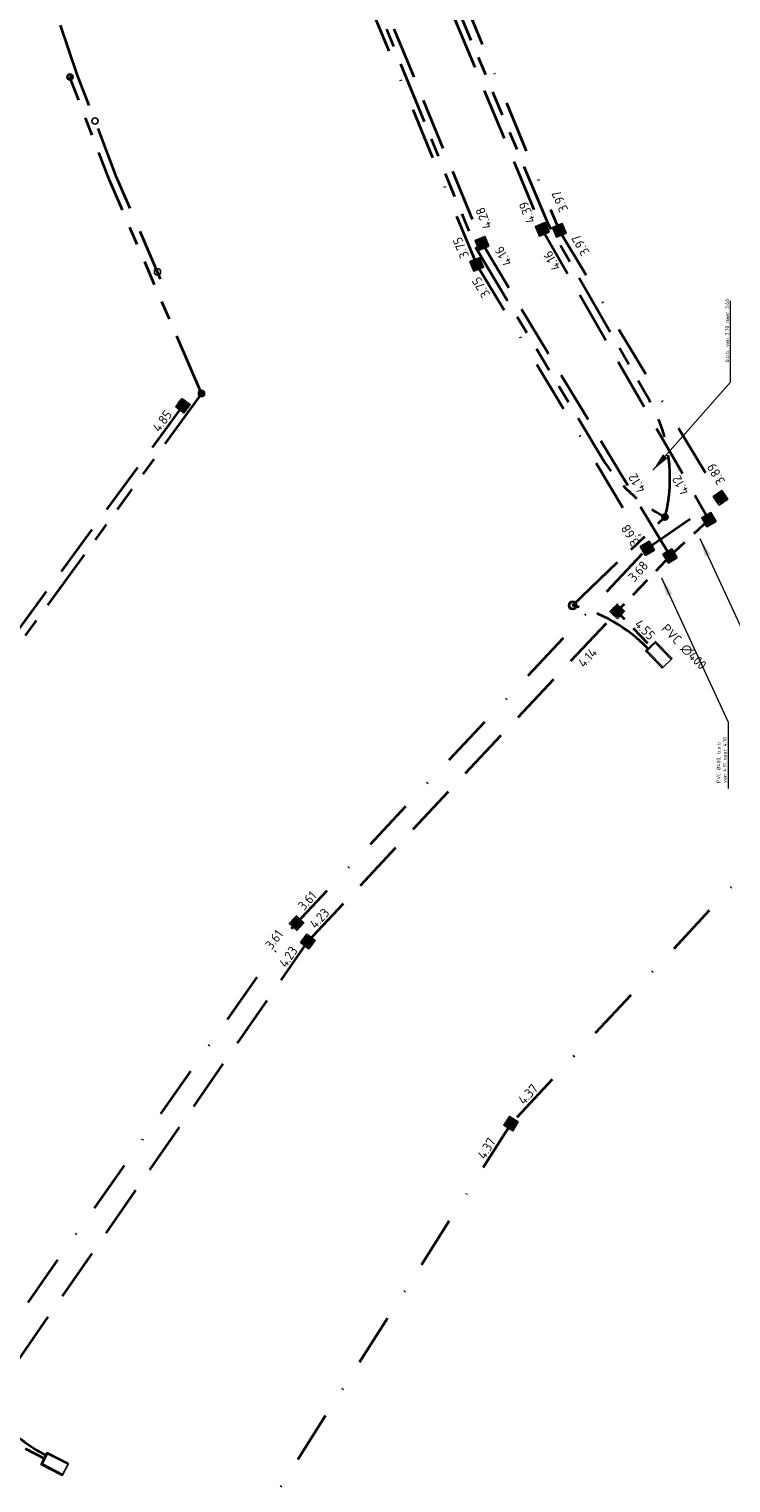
# Model space of a CAD drawing. Extents: x 168266 to 168732, y 448750 to 449580.
# Tile 17 of 22: x 168446 to 168514, y 449359 to 449499. Entities that reach past the tile are written whole.
import ezdxf
from ezdxf.enums import TextEntityAlignment as Align

# ---------------------------------------------------------------- set-up
doc = ezdxf.new("R2010")
doc.units = 0
for name, pattern in [('RI-DRAINAGE', [19.2, 6, -1.8, 1.8, -1.8, 2.4, -1.8, 1.8, -1.8]), ('RI-HWA', [7.4, 5, -2.4]), ('RI-HWA_PVC', [6.4, 4, -2.4]), ('RI-VWA', [11, 5, -3, 0, -3])]:
    doc.linetypes.add(name, pattern=pattern)
doc.layers.get('0').update_dxf_attribs({"lineweight": 0})
for name, color, linetype, lineweight, true_color in [('N-OI-RI-DRAINAGE-G', 3, 'RI-DRAINAGE', 35, 0x00ff00), ('N-OI-RI-HWA-G', 150, 'RI-HWA', 35, 0x007fff), ('N-OI-RI-VWA-G', 20, 'RI-VWA', 35, 0xff3f00)]:
    doc.layers.add(name, color=color, linetype=linetype, lineweight=lineweight, true_color=true_color)
for name, color, linetype, lineweight in [('N-OI-RI-DRAINAGE_PUT-S', 90, 'Continuous', 25), ('N-OI-RI-HWA_BOB-S', 150, 'Continuous', 25), ('N-OI-RI-HWA_RIOOLPUT_INSPECTIEPUT_BETON-S', 150, 'Continuous', 25), ('N-OI-RI-HWA_TRANSPORTLEIDING_PVC_400-G', 150, 'RI-HWA_PVC', 35), ('N-OI-RI-HWA_UITSTROOMBAK-S', 150, 'Continuous', 25), ('N-OI-RI-M', 7, 'Continuous', 18), ('N-OI-RI-VWA_BOB-S', 20, 'Continuous', 25), ('N-OI-RI-VWA_RIOOLPUT_INSPECTIEPUT-S', 20, 'Continuous', 25), ('N-WE-RI-DRAINAGE_PUT-S', 90, 'Continuous', 25), ('N-WE-RI-HWA-G', 150, 'RI-HWA', 35), ('N-WE-RI-HWA_BOB-S', 150, 'Continuous', 25), ('N-WE-RI-HWA_RIOOLPUT_INSPECTIEPUT-S', 150, 'Continuous', 25)]:
    doc.layers.add(name, color=color, linetype=linetype, lineweight=lineweight)
doc.styles.add('NLCS-ISO', font='NLCS-ISO.ttf')
doc.styles.add('NLCS-ISO-ANNOTATIEF-T18', font='NLCS-ISO.ttf', dxfattribs={"height": 1.8})
doc.dimstyles.new('NLCS-ANNOTATIEF-T18-PIJL_L2_H1', dxfattribs={"dimtxt": 1.8, "dimasz": 1.8, "dimexe": 2, "dimexo": 2, "dimgap": 0.7, "dimtad": 1, "dimzin": 0, "dimdsep": 46, "dimtxsty": 'NLCS-ISO-ANNOTATIEF-T18', "dimcen": 0, "dimdle": 2, "dimclrd": 256, "dimclre": 256, "dimclrt": 10, "dimadec": 1, "dimazin": 0, "dimtfac": 1, "dimtofl": 0, "dimtmove": 0, "dimatfit": 3, "dimfxl": 2, "dimfxlon": 1, "dimtfillclr": 256, "dimtolj": 1, "dimtzin": 0, "dimlwd": -1, "dimlwe": -1, "dimarcsym": 0})

# ---------------------------------------------------------------- blocks, each defined once
blk = doc.blocks.new('N-SRI-PUT_HWA-SO')
h = blk.add_hatch(color=256)
h.dxf.hatch_style = 1
h.paths.add_polyline_path([(-2, 0, 1), (2, 0, 1)])
at = {"lineweight": -3, "flags": 128}
blk.add_lwpolyline([(-2, -2), (2, -2), (2, 2), (-2, 2)], close=True, dxfattribs=at)
at = {"lineweight": -3}
blk.add_circle((0, 0), 2, dxfattribs=at)
blk = doc.blocks.new('N-SRI-PUT_VWA-SO')
h = blk.add_hatch(color=256)
edge = h.paths.add_edge_path()
edge.add_arc((0, 0), 2, 0, 360)
at = {"flags": 128}
blk.add_lwpolyline([(-2, 2), (2, 2), (2, -2), (-2, -2)], close=True, dxfattribs=at)
at = {"lineweight": -3, "flags": 128}
blk.add_lwpolyline([(2, -2), (2, 2), (-2, 2), (-2, -2)], close=True, dxfattribs=at)
at = {"lineweight": -3}
blk.add_circle((0, 0), 2, dxfattribs=at)
blk = doc.blocks.new('SRI-BOB-SO')
at = {"ltscale": 0.1, "style": 'NLCS-ISO'}
blk.add_attdef('B.O.B.', text='', height=1.8, dxfattribs=at).set_placement((0.05, -0.02), align=Align.BOTTOM_CENTER)
blk = doc.blocks.new('SRI-UITSTROOMBAK-SO')
at = {"color": 7}
for p, q in [((-3.25, 11.56), (3.25, 11.56)), ((-3.25, 0), (-3.25, 11.56)), ((-2.75, 0.5), (-2.75, 11.56)), ((2.75, 0.5), (2.75, 11.56)), ((3.25, 0), (3.25, 11.56)), ((-3.25, 0), (3.25, 0)), ((-2.75, 0.5), (2.75, 0.5))]:
    blk.add_line(p, q, dxfattribs=at)
at = {"flags": 128}
blk.add_lwpolyline([(-3.25, 11.56), (3.25, 11.56), (3.25, 0), (-3.25, 0)], close=True, dxfattribs=at)
blk = doc.blocks.new('N-SRI-PUT_HWA_KUNSTSTOF-SO')
at = {"color": 6, "lineweight": -3}
blk.add_circle((0, 0), 1.5, dxfattribs=at)
blk = doc.blocks.new('SRI-DRAIN_PUT_DOORSPUIT-SO')
at = {"lineweight": -3}
blk.add_hatch(color=256, dxfattribs=at).paths.add_polyline_path([(1.5, 0, 0.267949), (0.75, 1.3), (-0.75, -1.3, 0.57735)])
blk.add_line((-0.75, -1.3), (0.75, 1.3), dxfattribs=at)
for radius in [2, 1.5]:
    blk.add_circle((0, 0), radius, dxfattribs=at)
blk = doc.blocks.new('SRI-DRAIN_PUT-SO')
at = {"lineweight": -3}
for radius in [2, 1.5]:
    blk.add_circle((0, 0), radius, dxfattribs=at)

msp = doc.modelspace()

# ---------------------------------------------------------------- linework, layer by layer
at = {"layer": 'N-OI-RI-DRAINAGE-G', "flags": 128}
for points in [[(168476.97, 449514.21, 0.13951), (168477.87, 449506.05), (168489.13, 449478.42)], [(168496.2, 449480.52), (168484.69, 449508.01, 0.132537), (168479.9, 449514.19)], [(168507.41, 449452.34, 0.196413), (168505.91, 449463.58), (168496.2, 449480.52)], [(168489.18, 449478.31), (168501.42, 449457.95, 0.139599), (168507.41, 449452.34)]]:
    msp.add_lwpolyline(points, format="xyb", dxfattribs=at)
for points in [[(168462.84, 449464.24), (168453.99, 449484.78), (168450.19, 449494.7)], [(168462.84, 449464.24), (168422.94, 449409.38), (168382.52, 449420.68)], [(168498.53, 449443.84), (168507.41, 449452.34)]]:
    msp.add_lwpolyline(points, dxfattribs=at)
at = {"layer": 'N-OI-RI-DRAINAGE-G'}
for centre, start, end in [((168494.98, 449429.27), 43.9952, 76.3124), ((168454.73, 449375.39), 221.5696, 242.7485)]:
    msp.add_arc(centre, 15, start, end, dxfattribs=at)
at = {"layer": 'N-OI-RI-HWA-G'}
for points in [[(168481.52, 449513.92), (168495.51, 449480.23)], [(168475.73, 449513.02), (168489.82, 449478.7)], [(168495.55, 449480.14), (168511.71, 449451.97)], [(168489.82, 449478.7), (168507.91, 449448.6)], [(168461.06, 449463.07), (168422.69, 449410.84), (168392.69, 449418.75), (168385.02, 449420.77)], [(168441.06, 449365.17), (168473.07, 449411.49), (168502.83, 449443.26)]]:
    msp.add_lwpolyline(points, dxfattribs=at)
at = {"layer": 'N-OI-RI-HWA_TRANSPORTLEIDING_PVC_400-G', "ltscale": 0.5, "flags": 128}
for points in [[(168511.64, 449452.09), (168507.91, 449448.6)], [(168507.91, 449448.6), (168502.82, 449443.25), (168506.09, 449439.86)], [(168447.7, 449361.74), (168441.03, 449365.18)]]:
    msp.add_lwpolyline(points, dxfattribs=at)
at = {"layer": 'N-OI-RI-VWA-G'}
for points in [[(168623.25, 449513.46), (168578.3, 449495.65), (168539.35, 449472.6), (168519.53, 449456.63), (168512.75, 449454.2)], [(168489.31, 449476.66), (168474.88, 449511.82)], [(168483.69, 449512.74), (168497.26, 449479.9)], [(168497.26, 449479.9), (168512.75, 449454.2)], [(168489.36, 449476.55), (168505.72, 449449.34)], [(168505.72, 449449.34), (168512.75, 449454.2)], [(168439.77, 449367.68), (168471.51, 449412.76), (168505.72, 449449.34)], [(168526.79, 449430.72), (168492.62, 449393.97), (168465.86, 449351.8), (168448.73, 449309.46), (168437.08, 449254.55), (168436.75, 449191.41)]]:
    msp.add_lwpolyline(points, dxfattribs=at)
at = {"layer": 'N-WE-RI-HWA-G', "color": 6}
msp.add_lwpolyline([(168458.91, 449475.25), (168454.68, 449485.06), (168450.9, 449494.95), (168448.89, 449500.8), (168447.83, 449504.12)], dxfattribs=at)

# ---------------------------------------------------------------- block references
at = {"layer": 'N-OI-RI-DRAINAGE_PUT-S', "xscale": 0.2, "yscale": 0.2, "zscale": 0.2}
msp.add_blockref('SRI-DRAIN_PUT-SO', (168498.53, 449443.84), dxfattribs=at)
at = {"layer": 'N-OI-RI-HWA_BOB-S'}
for p, xscale, yscale, zscale, rotation, values in [((168459.62, 449461.15), 0.5, 0.5, 0.5, 53.42675290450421, {'B.O.B.': '4.85'}), ((168508.73, 449439.39), 0.4999999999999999, 0.4999999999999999, 0.4999999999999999, 314.3861693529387, {'B.O.B.': 'PVC ∅400'})]:
    msp.add_blockref('SRI-BOB-SO', p, dxfattribs=dict(at, xscale=xscale, yscale=yscale, zscale=zscale, rotation=rotation)).add_auto_attribs(values)
at = {"layer": 'N-OI-RI-HWA_RIOOLPUT_INSPECTIEPUT_BETON-S', "zscale": 0.5}
for p, xscale, yscale, rotation in [((168495.61, 449480.04), 0.25, 0.25, 112.6071302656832), ((168489.82, 449478.7), 0.25, 0.25, 112.314183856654), ((168461.06, 449463.07), 0.25, 0.25, 233.0356211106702), ((168511.64, 449452.09), 0.25, 0.25, 119.8337561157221), ((168507.91, 449448.6), 0.2499999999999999, 0.2499999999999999, 121.0042678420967), ((168502.83, 449443.26), 0.25, 0.25, 46.47267490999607), ((168473.07, 449411.49), 0.2499999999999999, 0.2499999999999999, 323.5989620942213)]:
    msp.add_blockref('N-SRI-PUT_HWA-SO', p, dxfattribs=dict(at, xscale=xscale, yscale=yscale, rotation=rotation))
at = {"layer": 'N-OI-RI-HWA_UITSTROOMBAK-S'}
for p, xscale, yscale, zscale, rotation in [((168506.02, 449439.93), 0.2, 0.2, 0.2, 223.9952124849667), ((168447.7, 449361.74), 0.2000000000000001, 0.2000000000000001, 0.2000000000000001, 242.748523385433)]:
    msp.add_blockref('SRI-UITSTROOMBAK-SO', p, dxfattribs=dict(at, xscale=xscale, yscale=yscale, zscale=zscale, rotation=rotation))
at = {"layer": 'N-OI-RI-VWA_BOB-S'}
for p, xscale, yscale, zscale, rotation, values in [((168497.97, 449482.98), 0.5, 0.5, 0.5, 113.3331169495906, {'B.O.B.': '3.97'}), ((168488.45, 449478.51), 0.4999999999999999, 0.4999999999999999, 0.4999999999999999, 112.5186358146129, {'B.O.B.': '3.75'}), ((168499.91, 449478.84), 0.4999999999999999, 0.4999999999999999, 0.4999999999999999, 120.2173596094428, {'B.O.B.': '3.97'}), ((168490.34, 449474.79), 0.5, 0.5, 0.5, 120.8134560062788, {'B.O.B.': '3.75'}), ((168512.95, 449456.82), 0.4999999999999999, 0.4999999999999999, 0.4999999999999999, 119.9214310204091, {'B.O.B.': '3.89'}), ((168504.69, 449450.94), 0.5, 0.5, 0.5, 120.8134560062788, {'B.O.B.': '3.68'}), ((168505.35, 449446.63), 0.5, 0.5, 0.5, 48.07403577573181, {'B.O.B.': '3.68'}), ((168473.52, 449414.92), 0.5, 0.5, 0.5, 47.37681311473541, {'B.O.B.': '3.61'}), ((168470.37, 449411.23), 0.5, 0.5, 0.5, 53.11316712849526, {'B.O.B.': '3.61'}), ((168494.75, 449396.29), 0.4999999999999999, 0.4999999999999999, 0.4999999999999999, 47.29138534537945, {'B.O.B.': '4.37'}), ((168490.85, 449391.19), 0.5, 0.5, 0.5, 58.5825605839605, {'B.O.B.': '4.37'})]:
    msp.add_blockref('SRI-BOB-SO', p, dxfattribs=dict(at, xscale=xscale, yscale=yscale, zscale=zscale, rotation=rotation)).add_auto_attribs(values)
at = {"layer": 'N-OI-RI-VWA_RIOOLPUT_INSPECTIEPUT-S', "zscale": 0.5}
for p, xscale, yscale, rotation in [((168497.25, 449479.95), 0.25, 0.25, 112.5418077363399), ((168489.31, 449476.66), 0.25, 0.25, 112.314183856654), ((168512.75, 449454.2), 0.2499999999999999, 0.2499999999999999, 125.4857568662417), ((168505.72, 449449.34), 0.25, 0.25, 121.0042678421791), ((168471.99, 449413.26), 0.25, 0.25, 46.92433144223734), ((168492.62, 449393.97), 0.25, 0.25, 58.34117693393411)]:
    msp.add_blockref('N-SRI-PUT_VWA-SO', p, dxfattribs=dict(at, xscale=xscale, yscale=yscale, rotation=rotation))
at = {"layer": 'N-WE-RI-DRAINAGE_PUT-S', "xscale": 0.15, "yscale": 0.15}
for p in [(168450.19, 449494.7), (168462.84, 449464.24), (168507.41, 449452.34)]:
    msp.add_blockref('SRI-DRAIN_PUT_DOORSPUIT-SO', p, dxfattribs=at)
at = {"layer": 'N-WE-RI-HWA_BOB-S'}
for p, xscale, yscale, zscale, rotation, values in [((168494.81, 449481.91), 0.5, 0.5, 0.5, 112.5418077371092, {'B.O.B.': '4.39'}), ((168490.64, 449481.35), 0.5, 0.5, 0.5, 112.3141838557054, {'B.O.B.': '4.28'}), ((168492.48, 449477.79), 0.5, 0.5, 0.5, 121.0042678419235, {'B.O.B.': '4.16'}), ((168497.16, 449477.34), 0.4999999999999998, 0.4999999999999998, 0.4999999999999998, 119.8337561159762, {'B.O.B.': '4.16'}), ((168505.34, 449455.94), 0.5, 0.5, 0.5, 121.0042678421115, {'B.O.B.': '4.12'}), ((168509.54, 449455.73), 0.5, 0.5, 0.5, 119.8337561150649, {'B.O.B.': '4.12'}), ((168504.96, 449441.03), 0.5, 0.5, 0.5, 313.9989855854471, {'B.O.B.': '4.55'}), ((168500.47, 449438.32), 0.5, 0.5, 0.5, 46.87062982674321, {'B.O.B.': '4.14'}), ((168474.69, 449413.22), 0.5, 0.5, 0.5, 46.87062982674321, {'B.O.B.': '4.23'}), ((168471.76, 449409.59), 0.5, 0.5, 0.5, 55.35539255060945, {'B.O.B.': '4.23'})]:
    msp.add_blockref('SRI-BOB-SO', p, dxfattribs=dict(at, xscale=xscale, yscale=yscale, zscale=zscale, rotation=rotation)).add_auto_attribs(values)
at = {"layer": 'N-WE-RI-HWA_RIOOLPUT_INSPECTIEPUT-S', "xscale": 0.2, "yscale": 0.2}
msp.add_blockref('N-SRI-PUT_HWA_KUNSTSTOF-SO', (168452.61, 449490.47), dxfattribs=at)
at = {"layer": 'N-WE-RI-HWA_RIOOLPUT_INSPECTIEPUT-S', "xscale": 0.2, "yscale": 0.2, "rotation": 203.3224034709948}
msp.add_blockref('N-SRI-PUT_HWA_KUNSTSTOF-SO', (168458.61, 449475.95), dxfattribs=at)

# ---------------------------------------------------------------- texts
at = {"layer": 'N-OI-RI-M', "color": 10, "char_height": 0.36, "attachment_point": 1, "rotation": 90, "style": 'NLCS-ISO-ANNOTATIEF-T18'}
for s, insert in [('\\A1;b.o.b. van 3.70 naar 3.68', (168513.21, 449467.23)), ('\\A1;PVC %%C400, b.o.b. \\Pvan 4.11 naar 4.10', (168512.39, 449426.75))]:
    msp.add_mtext(s, dxfattribs=dict(at, insert=insert))

# ---------------------------------------------------------------- leaders
at = {"layer": 'N-OI-RI-M', "annotation_type": 0, "has_hookline": 1, "horizontal_direction": (0, 1, 0)}
for points, hookline_direction, text_width in [([(168506.26, 449456.85), (168513.71, 449465.33), (168513.71, 449467.13)], 0, 5.33), ([(168510.78, 449450.27), (168517.18, 449436.4), (168517.18, 449434.6)], 1, 3.89), ([(168507.09, 449446.49), (168513.49, 449432.62), (168513.49, 449430.82)], 1, 3.89)]:
    msp.add_leader(points, dimstyle='NLCS-ANNOTATIEF-T18-PIJL_L2_H1', override={"dimscale": 0, "dimgap": 0.7, "dimtad": 1}, dxfattribs=dict(at, hookline_direction=hookline_direction, text_width=text_width))

doc.saveas('drawing.dxf')
